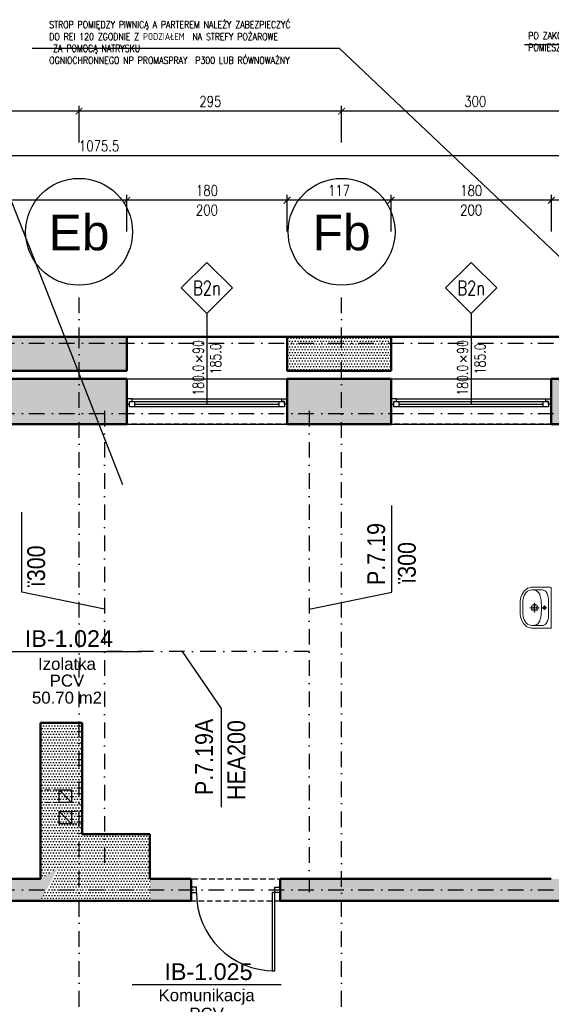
# Model space of a CAD drawing. Header units: millimetres. Extents: x 489 to 7736, y 461 to 5981.
# Tile 20 of 62: x 3008 to 3605, y 1890 to 2996. Entities that reach past the tile are written whole.
import ezdxf
from ezdxf.enums import TextEntityAlignment as Align

# ---------------------------------------------------------------- set-up
doc = ezdxf.new("R2010")
doc.units = ezdxf.units.MM
for name, pattern in [('DOT___DASHED', [33.523888, 17.638888, -8.819444, 0.01, -7.055556]), ('HIDDEN', [9.525, 6.35, -3.175]), ('MO', [0.7, 0.35, -0.17, 0.01, -0.17])]:
    doc.linetypes.add(name, pattern=pattern)
for name, color, linetype in [('BS_ODN', 2, 'Continuous'), ('BS_OSM', 4, 'MO'), ('BS_TXG', 4, 'Continuous'), ('WK-Drzwi IST', 8, 'Continuous'), ('WK-EtykOkna', 11, 'Continuous'), ('WK-EtykPom', 161, 'Continuous'), ('WK-Okna', 143, 'Continuous'), ('WK-Opis', 143, 'Continuous'), ('WK-Otwory', 9, 'Continuous'), ('WK-Siatka', 240, 'DOT___DASHED'), ('WK-Wentylacja', 2, 'Continuous'), ('WK-Wymiary', 8, 'Continuous'), ('WK-Ściany', 7, 'Continuous')]:
    doc.layers.add(name, color=color, linetype=linetype)
doc.layers.add('WK-INSTALACJE WODKAN', color=170, linetype='Continuous', lineweight=5)
doc.layers.add('WK-widok', color=8, linetype='Continuous', lineweight=0)
doc.layers.add('WK-Pomieszczenia', color=173, linetype='Continuous', plot=False)
doc.styles.add('Arial', font='micross.ttf', dxfattribs={"width": 0.9})
doc.styles.add('BIKTG', font='bikromsw.shx', dxfattribs={"width": 0.85})
doc.styles.add('BIKWYM', font='bikromsw.shx', dxfattribs={"width": 0.8})
doc.styles.add('RomanS-Narrow', font='romans.shx', dxfattribs={"width": 0.8})
doc.dimstyles.new('AEC Dimension 1-50', dxfattribs={"dimtxt": 12, "dimasz": 0.075, "dimexe": 6.25, "dimexo": 0, "dimgap": 5, "dimtad": 1, "dimdec": 1, "dimrnd": 0.5, "dimzin": 9, "dimdsep": 46, "dimtxsty": 'RomanS-Narrow', "dimblk": 'ARCHTICK', "dimcen": 0.125, "dimdle": 3.125, "dimclrd": 8, "dimclre": 8, "dimclrt": 256, "dimadec": 1, "dimazin": 0, "dimtfac": 1, "dimtdec": 1, "dimtmove": 2, "dimatfit": 2, "dimfxl": 0, "dimtolj": 1, "dimtzin": 0, "dimarcsym": 0})
doc.dimstyles.new('BS_BGR_100', dxfattribs={"dimtxt": 25, "dimasz": 1.666667, "dimexe": 0, "dimexo": 0, "dimgap": 0, "dimtad": 0, "dimdec": 1, "dimrnd": 0.5, "dimzin": 9, "dimdsep": 46, "dimtxsty": 'BIKWYM', "dimblk": 'NONE', "dimcen": 0, "dimse1": 1, "dimse2": 1, "dimclrd": 256, "dimclre": 256, "dimclrt": 7, "dimadec": 0, "dimazin": 0, "dimtfac": 0.033333, "dimtdec": 1, "dimtmove": 0, "dimatfit": 3, "dimldrblk": 'NONE', "dimfxl": 0, "dimtvp": 0.8, "dimtolj": 1, "dimarcsym": 0})
pattern_1 = [(0, (699.431, 930.084), (1.5875, 3.175), [0, -3.175])]

# ---------------------------------------------------------------- blocks, each defined once
blk = doc.blocks.new('_None')
blk = doc.blocks.new('J50a')
for p, q in [((20.9, 0), (-20.9, 0)), ((-23, -2.1), (-23, -21)), ((-20, -21), (-20, -10.2)), ((2.5, -7.7), (-2.5, -7.7)), ((0, -10.1), (0, -5.2)), ((20, -10.2), (20, -21)), ((23, -21), (23, -2.1)), ((-5.3, -18.7), (5.3, -18.7)), ((0, -24), (0, -13.5))]:
    blk.add_line(p, q)
at = {"flags": 128}
for points in [[(-20.9, 0, 0.056329), (-22.2, -0.1, 0.274623), (-22.8, -0.7, 0.078029), (-23, -2.1, 0.987626)], [(20.9, 0, -0.056329), (22.2, -0.1, -0.274623), (22.8, -0.7, -0.078029), (23, -2.1, -0.987626)], [(-20, -10.2, -0.104891), (-19.5, -7.9, -0.153237), (-17.1, -5.3, -0.096443), (-12.1, -3.6, -0.04719), (-3.1, -3), (-2.7, -3, 0.009116), (2.7, -3), (3.1, -3, -0.053543), (12.9, -3.7, -0.091574), (17.4, -5.5, -0.166964), (19.7, -8.4, -0.062926), (20, -10.2, -1.040135)], [(-23, -21, 0.111521), (-21.8, -26.3, 0.123014), (-17.6, -31.3, 0.141312), (-7.1, -34.8, 0.026087), (7.1, -34.8, 0.141312), (17.6, -31.3, 0.123014), (21.8, -26.3, 0.111521), (23, -21)]]:
    blk.add_lwpolyline(points, format="xyb", dxfattribs=at)
blk.add_lwpolyline([(13.8, -30.3, 0.212121), (19.3, -24.8, 0.157769), (19.7, -18.5, 0.270169), (14.8, -13, 0.074819), (6, -11.4), (6, -11.4), (2.2, -11.2), (-2.2, -11.2), (-6, -11.4), (-6, -11.4, 0.074819), (-14.8, -13, 0.270169), (-19.7, -18.5, 0.157769), (-19.3, -24.8, 0.212121), (-13.8, -30.3, 0.110292), (-5, -32), (0, -32), (5, -32, 0.110292)], format="xyb", close=True, dxfattribs=at)
for centre, radius in [((0, -7.7), 1.73), ((0, -18.7), 3.78), ((0, -18.7), 2.33)]:
    blk.add_circle(centre, radius)
blk = doc.blocks.new('WK_Pow_tag_01_50')
at = {"color": 0, "linetype": 'ByBlock'}
blk.add_line((-2.789, 0), (2.789, 0), dxfattribs=at)
at = {"color": 0, "linetype": 'ByBlock', "style": 'Arial'}
for tag, height, p in [('POWIERZCHNIE:NUMERAUTO', 0.625, (0.071, 0.482)), ('POWIERZCHNIE:NAZWA', 0.45, (0, -0.455)), ('POWIERZCHNIE_WYKOŃCZENIE:POSADZKA', 0.45, (0, -1.091)), ('POWIERZCHNIE_STYL:POWOBLICZ', 0.45, (0, -1.728))]:
    blk.add_attdef(tag, text='', height=height, dxfattribs=at).set_placement(p, align=Align.MIDDLE)
blk = doc.blocks.new('_ArchTick')
at = {"color": 0, "linetype": 'ByBlock', "const_width": 15}
blk.add_lwpolyline([(-50, -50), (50, 50)], dxfattribs=at)
blk = doc.blocks.new('*D1017')
at = {"layer": 'Defpoints', "color": 0}
for p in [(3604.9, 2793.2), (3604.9, 2758.2), (3724.6, 2758.2)]:
    blk.add_point(p, dxfattribs=at)
at = {"layer": 'WK-Wymiary', "color": 8, "linetype": 'Continuous', "lineweight": -2, "ltscale": 1.3}
for p, q in [((3604.9, 2758.2), (3604.9, 2799.4)), ((3724.6, 2758.2), (3724.6, 2799.4)), ((3727.7, 2793.2), (3601.7, 2793.2))]:
    blk.add_line(p, q, dxfattribs=at)
at = {"layer": 'WK-Wymiary', "color": 8, "linetype": 'ByBlock', "lineweight": -2, "xscale": 0.075, "yscale": 0.075, "zscale": 0.075, "rotation": 180}
blk.add_blockref('_ArchTick', (3604.9, 2793.2), dxfattribs=at)
at = {"layer": 'WK-Wymiary', "color": 8, "linetype": 'ByBlock', "lineweight": -2, "xscale": 0.075, "yscale": 0.075, "zscale": 0.075}
blk.add_blockref('_ArchTick', (3724.6, 2793.2), dxfattribs=at)
at = {"layer": 'WK-Wymiary', "lineweight": -3, "insert": (3664.7, 2804.2), "char_height": 12, "attachment_point": 5, "style": 'RomanS-Narrow'}
blk.add_mtext('\\A1;\\A1;120', dxfattribs=at)
blk = doc.blocks.new('*D1018')
at = {"layer": 'Defpoints', "color": 0}
for p in [(3424.9, 2793.2), (3424.9, 2758.2), (3604.9, 2758.2)]:
    blk.add_point(p, dxfattribs=at)
at = {"layer": 'WK-Wymiary', "color": 8, "linetype": 'Continuous', "lineweight": -2, "ltscale": 1.3}
for p, q in [((3424.9, 2758.2), (3424.9, 2799.4)), ((3604.9, 2758.2), (3604.9, 2799.4)), ((3608, 2793.2), (3421.7, 2793.2))]:
    blk.add_line(p, q, dxfattribs=at)
at = {"layer": 'WK-Wymiary', "color": 8, "linetype": 'ByBlock', "lineweight": -2, "xscale": 0.075, "yscale": 0.075, "zscale": 0.075, "rotation": 180}
blk.add_blockref('_ArchTick', (3424.9, 2793.2), dxfattribs=at)
at = {"layer": 'WK-Wymiary', "color": 8, "linetype": 'ByBlock', "lineweight": -2, "xscale": 0.075, "yscale": 0.075, "zscale": 0.075}
blk.add_blockref('_ArchTick', (3604.9, 2793.2), dxfattribs=at)
at = {"layer": 'WK-Wymiary', "lineweight": -3, "insert": (3514.9, 2804.2), "char_height": 12, "attachment_point": 5, "style": 'RomanS-Narrow'}
blk.add_mtext('\\A1;\\A1;180', dxfattribs=at)
blk = doc.blocks.new('*D1019')
at = {"layer": 'Defpoints', "color": 0}
for p in [(3308.1, 2793.2), (3308.1, 2758.2), (3424.9, 2758.2)]:
    blk.add_point(p, dxfattribs=at)
at = {"layer": 'WK-Wymiary', "color": 8, "linetype": 'Continuous', "lineweight": -2, "ltscale": 1.3}
for p, q in [((3308.1, 2758.2), (3308.1, 2799.4)), ((3424.9, 2758.2), (3424.9, 2799.4)), ((3428, 2793.2), (3305, 2793.2))]:
    blk.add_line(p, q, dxfattribs=at)
at = {"layer": 'WK-Wymiary', "color": 8, "linetype": 'ByBlock', "lineweight": -2, "xscale": 0.075, "yscale": 0.075, "zscale": 0.075, "rotation": 180}
blk.add_blockref('_ArchTick', (3308.1, 2793.2), dxfattribs=at)
at = {"layer": 'WK-Wymiary', "color": 8, "linetype": 'ByBlock', "lineweight": -2, "xscale": 0.075, "yscale": 0.075, "zscale": 0.075}
blk.add_blockref('_ArchTick', (3424.9, 2793.2), dxfattribs=at)
at = {"layer": 'WK-Wymiary', "lineweight": -3, "insert": (3366.5, 2804.2), "char_height": 12, "attachment_point": 5, "style": 'RomanS-Narrow'}
blk.add_mtext('\\A1;\\A1;117', dxfattribs=at)
blk = doc.blocks.new('*D1020')
at = {"layer": 'Defpoints', "color": 0}
for p in [(3128.1, 2793.2), (3128.1, 2758.2), (3308.1, 2758.2)]:
    blk.add_point(p, dxfattribs=at)
at = {"layer": 'WK-Wymiary', "color": 8, "linetype": 'Continuous', "lineweight": -2, "ltscale": 1.3}
for p, q in [((3128.1, 2758.2), (3128.1, 2799.4)), ((3308.1, 2758.2), (3308.1, 2799.4)), ((3311.2, 2793.2), (3125, 2793.2))]:
    blk.add_line(p, q, dxfattribs=at)
at = {"layer": 'WK-Wymiary', "color": 8, "linetype": 'ByBlock', "lineweight": -2, "xscale": 0.075, "yscale": 0.075, "zscale": 0.075, "rotation": 180}
blk.add_blockref('_ArchTick', (3128.1, 2793.2), dxfattribs=at)
at = {"layer": 'WK-Wymiary', "color": 8, "linetype": 'ByBlock', "lineweight": -2, "xscale": 0.075, "yscale": 0.075, "zscale": 0.075}
blk.add_blockref('_ArchTick', (3308.1, 2793.2), dxfattribs=at)
at = {"layer": 'WK-Wymiary', "lineweight": -3, "insert": (3218.1, 2804.2), "char_height": 12, "attachment_point": 5, "style": 'RomanS-Narrow'}
blk.add_mtext('\\A1;\\A1;180', dxfattribs=at)
blk = doc.blocks.new('*D1021')
at = {"layer": 'Defpoints', "color": 0}
for p in [(2739.1, 2793.2), (2739.1, 2758.2), (3128.1, 2758.2)]:
    blk.add_point(p, dxfattribs=at)
at = {"layer": 'WK-Wymiary', "color": 8, "linetype": 'Continuous', "lineweight": -2, "ltscale": 1.3}
for p, q in [((2739.1, 2758.2), (2739.1, 2799.4)), ((3128.1, 2758.2), (3128.1, 2799.4)), ((3131.2, 2793.2), (2736, 2793.2))]:
    blk.add_line(p, q, dxfattribs=at)
at = {"layer": 'WK-Wymiary', "color": 8, "linetype": 'ByBlock', "lineweight": -2, "xscale": 0.075, "yscale": 0.075, "zscale": 0.075, "rotation": 180}
blk.add_blockref('_ArchTick', (2739.1, 2793.2), dxfattribs=at)
at = {"layer": 'WK-Wymiary', "color": 8, "linetype": 'ByBlock', "lineweight": -2, "xscale": 0.075, "yscale": 0.075, "zscale": 0.075}
blk.add_blockref('_ArchTick', (3128.1, 2793.2), dxfattribs=at)
at = {"layer": 'WK-Wymiary', "lineweight": -3, "insert": (2933.6, 2804.2), "char_height": 12, "attachment_point": 5, "style": 'RomanS-Narrow'}
blk.add_mtext('\\A1;\\A1;389', dxfattribs=at)
blk = doc.blocks.new('*D1036')
at = {"layer": 'Defpoints', "color": 0}
for p in [(2559.2, 2843.2), (2559.2, 2808.2), (3634.9, 2808.2)]:
    blk.add_point(p, dxfattribs=at)
at = {"layer": 'WK-Wymiary', "color": 8, "linetype": 'Continuous', "lineweight": -2, "ltscale": 1.3}
for p, q in [((3638, 2843.2), (2556, 2843.2)), ((2559.2, 2808.2), (2559.2, 2849.4)), ((3634.9, 2808.2), (3634.9, 2849.4))]:
    blk.add_line(p, q, dxfattribs=at)
at = {"layer": 'WK-Wymiary', "color": 8, "linetype": 'ByBlock', "lineweight": -2, "xscale": 0.075, "yscale": 0.075, "zscale": 0.075, "rotation": 180}
blk.add_blockref('_ArchTick', (2559.2, 2843.2), dxfattribs=at)
at = {"layer": 'WK-Wymiary', "color": 8, "linetype": 'ByBlock', "lineweight": -2, "xscale": 0.075, "yscale": 0.075, "zscale": 0.075}
blk.add_blockref('_ArchTick', (3634.9, 2843.2), dxfattribs=at)
at = {"layer": 'WK-Wymiary', "lineweight": -3, "insert": (3097, 2854.2), "char_height": 12, "attachment_point": 5, "style": 'RomanS-Narrow'}
blk.add_mtext('\\A1;\\A1;1075.5', dxfattribs=at)
blk = doc.blocks.new('*D1047')
at = {"layer": 'Defpoints', "color": 0}
for p in [(3369.4, 2893.2), (3369.4, 2858.2), (3669.4, 2858.2)]:
    blk.add_point(p, dxfattribs=at)
at = {"layer": 'WK-Wymiary', "color": 8, "linetype": 'Continuous', "lineweight": -2, "ltscale": 1.3}
for p, q in [((3369.4, 2858.2), (3369.4, 2899.4)), ((3669.4, 2858.2), (3669.4, 2899.4)), ((3672.5, 2893.2), (3366.3, 2893.2))]:
    blk.add_line(p, q, dxfattribs=at)
at = {"layer": 'WK-Wymiary', "color": 8, "linetype": 'ByBlock', "lineweight": -2, "xscale": 0.075, "yscale": 0.075, "zscale": 0.075, "rotation": 180}
blk.add_blockref('_ArchTick', (3369.4, 2893.2), dxfattribs=at)
at = {"layer": 'WK-Wymiary', "color": 8, "linetype": 'ByBlock', "lineweight": -2, "xscale": 0.075, "yscale": 0.075, "zscale": 0.075}
blk.add_blockref('_ArchTick', (3669.4, 2893.2), dxfattribs=at)
at = {"layer": 'WK-Wymiary', "lineweight": -3, "insert": (3519.4, 2904.2), "char_height": 12, "attachment_point": 5, "style": 'RomanS-Narrow'}
blk.add_mtext('\\A1;\\A1;300', dxfattribs=at)
blk = doc.blocks.new('*D1048')
at = {"layer": 'Defpoints', "color": 0}
for p in [(3074.5, 2893.2), (3074.5, 2858.2), (3369.4, 2858.2)]:
    blk.add_point(p, dxfattribs=at)
at = {"layer": 'WK-Wymiary', "color": 8, "linetype": 'Continuous', "lineweight": -2, "ltscale": 1.3}
for p, q in [((3074.5, 2858.2), (3074.5, 2899.4)), ((3369.4, 2858.2), (3369.4, 2899.4)), ((3372.5, 2893.2), (3071.4, 2893.2))]:
    blk.add_line(p, q, dxfattribs=at)
at = {"layer": 'WK-Wymiary', "color": 8, "linetype": 'ByBlock', "lineweight": -2, "xscale": 0.075, "yscale": 0.075, "zscale": 0.075, "rotation": 180}
blk.add_blockref('_ArchTick', (3074.5, 2893.2), dxfattribs=at)
at = {"layer": 'WK-Wymiary', "color": 8, "linetype": 'ByBlock', "lineweight": -2, "xscale": 0.075, "yscale": 0.075, "zscale": 0.075}
blk.add_blockref('_ArchTick', (3369.4, 2893.2), dxfattribs=at)
at = {"layer": 'WK-Wymiary', "lineweight": -3, "insert": (3222, 2904.2), "char_height": 12, "attachment_point": 5, "style": 'RomanS-Narrow'}
blk.add_mtext('\\A1;\\A1;295', dxfattribs=at)
blk = doc.blocks.new('*D1049')
at = {"layer": 'Defpoints', "color": 0}
for p in [(2774.5, 2893.2), (2774.5, 2858.2), (3074.5, 2858.2)]:
    blk.add_point(p, dxfattribs=at)
at = {"layer": 'WK-Wymiary', "color": 8, "linetype": 'Continuous', "lineweight": -2, "ltscale": 1.3}
for p, q in [((2774.5, 2858.2), (2774.5, 2899.4)), ((3074.5, 2858.2), (3074.5, 2899.4)), ((3077.7, 2893.2), (2771.4, 2893.2))]:
    blk.add_line(p, q, dxfattribs=at)
at = {"layer": 'WK-Wymiary', "color": 8, "linetype": 'ByBlock', "lineweight": -2, "xscale": 0.075, "yscale": 0.075, "zscale": 0.075, "rotation": 180}
blk.add_blockref('_ArchTick', (2774.5, 2893.2), dxfattribs=at)
at = {"layer": 'WK-Wymiary', "color": 8, "linetype": 'ByBlock', "lineweight": -2, "xscale": 0.075, "yscale": 0.075, "zscale": 0.075}
blk.add_blockref('_ArchTick', (3074.5, 2893.2), dxfattribs=at)
at = {"layer": 'WK-Wymiary', "lineweight": -3, "insert": (2924.5, 2904.2), "char_height": 12, "attachment_point": 5, "style": 'RomanS-Narrow'}
blk.add_mtext('\\A1;\\A1;300', dxfattribs=at)
blk = doc.blocks.new('WK_WindowTag01_50_P')
for p, q in [((0, 2.543), (0, 0)), ((-0.296, 1.353), (-0.133, 1.19)), ((-0.133, 1.353), (-0.296, 1.19))]:
    blk.add_line(p, q)
blk.add_lwpolyline([(0, 2.543), (0.719, 3.262), (0, 3.981), (-0.719, 3.262)], close=True)
at = {"color": 0, "linetype": 'ByBlock', "lineweight": -2, "style": 'RomanS-Narrow', "width": 0.75}
blk.add_attdef('OKNA_OBIEKTY:WYSOKOŚĆ', text='', height=0.3, rotation=90, dxfattribs=at).set_placement((0, 1.412), align=Align.BOTTOM_LEFT)
at = {"color": 0, "linetype": 'ByBlock', "lineweight": -2, "style": 'RomanS-Narrow', "width": 0.75, "flags": 8}
blk.add_attdef('OKNA_OBIEKTY:SYMBOL', text='', height=0.4, dxfattribs=at).set_placement((0, 3.262), align=Align.MIDDLE)
at = {"color": 0, "linetype": 'ByBlock', "lineweight": -2, "style": 'RomanS-Narrow', "width": 0.75}
blk.add_attdef('OKNA_OBIEKTY:PARAPET', text='', height=0.3, rotation=90, dxfattribs=at).set_placement((0.099, 1.271), align=Align.TOP_CENTER)
blk.add_attdef('OKNA_OBIEKTY:SZEROKOŚĆ', text='', height=0.3, rotation=90, dxfattribs=at).set_placement((0, 1.106), align=Align.BOTTOM_RIGHT)
blk = doc.blocks.new('BubbleDef')
at = {"color": 0, "linetype": 'Continuous'}
blk.add_circle((0, 0), 1.5, dxfattribs=at)
at = {"color": 0, "linetype": 'Continuous', "style": 'Arial'}
blk.add_attdef('LABEL', text='', height=1, dxfattribs=at).set_placement((0, 0), align=Align.MIDDLE)

msp = doc.modelspace()

# ---------------------------------------------------------------- hatches: boundary and pattern name
at = {"layer": 'WK-Ściany', "linetype": 'Continuous', "lineweight": -3}
h = msp.add_hatch(dxfattribs=at)
h.set_pattern_fill('DOTS', color=253, scale=2, style=0)
h.set_pattern_definition(pattern_1)
h.paths.add_polyline_path([(2739.08, 2639.81), (2739.08, 2601.81), (3128.08, 2601.81), (3128.08, 2639.81)], flags=0)
h = msp.add_hatch(dxfattribs=at)
h.set_pattern_fill('DOTS', color=253, scale=2, style=0)
h.set_pattern_definition(pattern_1)
h.paths.add_polyline_path([(3308.08, 2639.81), (3308.08, 2601.81), (3424.86, 2601.81), (3424.86, 2639.81)], flags=0)
h = msp.add_hatch(dxfattribs=at)
h.set_pattern_fill('DOTS', color=253, scale=2, style=0)
h.set_pattern_definition(pattern_1)
h.paths.add_polyline_path([(2513.05, 2592.81), (2491.63, 2560.98), (2487.05, 2541.81), (2559.08, 2541.81), (2559.08, 2592.81)], flags=0)
h.paths.add_polyline_path([(2739.08, 2592.81), (2739.08, 2541.81), (3128.08, 2541.81), (3128.08, 2592.81)], flags=0)
h.paths.add_polyline_path([(3308.08, 2592.81), (3308.08, 2541.81), (3424.86, 2541.81), (3424.86, 2592.81)], flags=0)
h.paths.add_polyline_path([(3604.86, 2592.81), (3604.86, 2541.81), (3634.86, 2541.81), (3644.86, 2557.56), (3649.86, 2592.81)], flags=0)
h.paths.add_polyline_path([(3649.86, 2592.81), (3644.86, 2557.56), (3649.86, 2541.81), (3724.62, 2541.81), (3724.62, 2592.81)], flags=0)
h.paths.add_polyline_path([(3904.62, 2592.81), (3904.62, 2541.81), (3958.72, 2541.81), (3966.72, 2557.81), (3970.72, 2592.81)], flags=0)
h.paths.add_polyline_path([(3970.72, 2592.81), (3966.72, 2557.81), (3970.72, 2541.81), (4017.8, 2541.81), (4017.8, 2592.81)], flags=0)
h.paths.add_polyline_path([(4197.8, 2592.81), (4197.8, 2541.81), (4319.62, 2541.81), (4319.62, 2592.81)], flags=0)
h.paths.add_polyline_path([(4499.62, 2592.81), (4499.62, 2541.81), (4564.3, 2541.81), (4574.3, 2557.56), (4579.3, 2592.81)], flags=0)
h.paths.add_polyline_path([(4579.3, 2592.81), (4574.3, 2557.56), (4579.3, 2541.81), (4621.44, 2541.81), (4621.44, 2592.81)], flags=0)
h.paths.add_polyline_path([(4801.44, 2592.81), (4801.44, 2541.81), (4809.3, 2541.81), (4814.3, 2557.56), (4809.3, 2592.81)], flags=0)
h.paths.add_polyline_path([(4809.3, 2592.81), (4814.3, 2557.56), (4824.3, 2541.81), (4923.26, 2541.81), (4923.26, 2592.81)], flags=0)
h.paths.add_polyline_path([(5103.26, 2592.81), (5103.26, 2541.81), (5153.8, 2541.81), (5157.8, 2557.81), (5153.8, 2592.81)], flags=0)
h.paths.add_polyline_path([(5153.8, 2592.81), (5157.8, 2557.81), (5165.8, 2541.81), (5480.68, 2541.81), (5485.68, 2557.56), (5480.68, 2592.81)], flags=0)
h.paths.add_polyline_path([(5480.68, 2592.81), (5485.68, 2557.56), (5495.68, 2541.81), (5515.68, 2541.81), (5515.68, 2592.81)], flags=0)
h.paths.add_polyline_path([(5695.68, 2592.81), (5695.68, 2541.81), (5755.68, 2541.81), (5806.68, 2592.81)], flags=0)
h = msp.add_hatch(dxfattribs=at)
h.set_pattern_fill('DOTS', color=253, scale=2, style=0)
h.set_pattern_definition([(3e-13, (699.431, 930.084), (1.5875, 3.175), [0, -3.175])])
h.paths.add_polyline_path([(3078.15, 2206.47), (3031.15, 2206.47), (3031.15, 2031.47), (3050.98, 2043.72), (3078.15, 2081.47)], flags=0)
h = msp.add_hatch(dxfattribs=at)
h.set_pattern_fill('DOTS', color=253, scale=2, style=0)
h.set_pattern_definition([(1e-12, (699.431, 930.084), (1.5875, 3.175), [0, -3.175])])
h.paths.add_polyline_path([(3078.15, 2081.47), (3050.98, 2043.72), (3031.15, 2006.47), (3154.15, 2006.47), (3154.15, 2031.47), (3154.15, 2081.47)], flags=0)
h = msp.add_hatch(dxfattribs=at)
h.set_pattern_fill('DOTS', color=253, scale=2, style=0)
h.set_pattern_definition([(360, (699.431, 930.084), (1.5875, 3.175), [0, -3.175])])
h.paths.add_polyline_path([(2460.26, 2006.47), (2471.16, 2019.6), (2462.05, 2031.47), (2400.26, 2031.47), (2400.26, 2016.47), (2400.26, 2006.47)], flags=0)
h.paths.add_polyline_path([(3031.15, 2006.47), (3050.98, 2043.72), (3031.15, 2031.47), (2976.15, 2031.47), (2976.15, 2006.47)], flags=0)
h.paths.add_polyline_path([(2866.15, 2006.47), (2866.15, 2031.47), (2652.78, 2031.47), (2652.78, 2006.47)], flags=0)
h.paths.add_polyline_path([(2553.02, 2006.47), (2553.02, 2031.47), (2487.05, 2031.47), (2471.16, 2019.6), (2475.26, 2006.47)], flags=0)
h = msp.add_hatch(dxfattribs=at)
h.set_pattern_fill('DOTS', color=253, scale=2, style=0)
h.set_pattern_definition([(360, (699.431, 930.084), (1.5875, 3.175), [0, -3.175])])
h.paths.add_polyline_path([(3960.26, 2006.47), (3965.26, 2013.56), (3958.72, 2031.47), (3673.96, 2031.47), (3650.93, 2028.9), (3673.96, 2006.47)], flags=0)
h.paths.add_polyline_path([(3673.96, 2006.47), (3650.93, 2028.9), (3604.86, 2031.47), (3300.26, 2031.47), (3300.26, 2006.47)], flags=0)
h.paths.add_polyline_path([(3200.26, 2006.47), (3200.26, 2031.47), (3154.15, 2031.47), (3154.15, 2006.47)], flags=0)
h.paths.add_polyline_path([(4219.42, 2006.47), (4219.42, 2031.47), (3970.72, 2031.47), (3966.72, 2024.14), (3975.26, 2006.47)], flags=0)
h.paths.add_polyline_path([(3975.26, 2006.47), (3966.72, 2024.14), (3958.72, 2031.47), (3958.72, 2031.47), (3965.26, 2013.56), (3975.26, 2006.47)], flags=0)

# ---------------------------------------------------------------- linework, layer by layer
at = {"layer": 'BS_OSM', "ltscale": 50}
for p, q in [((3103.08, 2556.81), (3103.08, 2039.43)), ((3333.08, 2556.81), (3333.08, 2016.47)), ((3333.08, 2286.64), (3103.08, 2286.64))]:
    msp.add_line(p, q, dxfattribs=at)
at = {"layer": 'WK-Drzwi IST', "color": 8, "linetype": 'Continuous', "lineweight": -3}
for points in [[(3206.26, 2021.97), (3200.26, 2021.97), (3200.26, 2015.97), (3206.26, 2015.97)], [(3294.26, 2015.97), (3291.26, 2015.97), (3291.26, 1927.97), (3294.26, 1927.97)], [(3294.26, 2021.97), (3300.26, 2021.97), (3300.26, 2015.97), (3294.26, 2015.97)]]:
    msp.add_lwpolyline(points, close=True, dxfattribs=at)
msp.add_arc((3294.26, 2015.97), 88, 180, 270, dxfattribs=at)
at = {"layer": 'WK-Okna', "color": 143, "linetype": 'Continuous', "lineweight": -3}
for p, q in [((3128.08, 2592.81), (3308.08, 2592.81)), ((3424.86, 2592.81), (3604.86, 2592.81)), ((3134.08, 2570.31), (3302.08, 2570.31)), ((3137.08, 2561.31), (3137.08, 2567.31)), ((3299.08, 2561.31), (3299.08, 2567.31)), ((3430.86, 2570.31), (3598.86, 2570.31)), ((3433.86, 2561.31), (3433.86, 2567.31)), ((3595.86, 2561.31), (3595.86, 2567.31)), ((3137.08, 2564.31), (3299.08, 2564.31)), ((3433.86, 2564.31), (3595.86, 2564.31)), ((3128.08, 2541.81), (3308.08, 2541.81)), ((3424.86, 2541.81), (3604.86, 2541.81))]:
    msp.add_line(p, q, dxfattribs=at)
for points in [[(3134.08, 2570.31), (3128.08, 2570.31), (3128.08, 2564.31), (3131.08, 2564.31), (3131.08, 2567.31), (3134.08, 2567.31)], [(3131.08, 2561.31), (3131.08, 2567.31), (3305.08, 2567.31), (3305.08, 2561.31)], [(3302.08, 2570.31), (3308.08, 2570.31), (3308.08, 2564.31), (3305.08, 2564.31), (3305.08, 2567.31), (3302.08, 2567.31)], [(3430.86, 2570.31), (3424.86, 2570.31), (3424.86, 2564.31), (3427.86, 2564.31), (3427.86, 2567.31), (3430.86, 2567.31)], [(3427.86, 2561.31), (3427.86, 2567.31), (3601.86, 2567.31), (3601.86, 2561.31)], [(3598.86, 2570.31), (3604.86, 2570.31), (3604.86, 2564.31), (3601.86, 2564.31), (3601.86, 2567.31), (3598.86, 2567.31)]]:
    msp.add_lwpolyline(points, close=True, dxfattribs=at)
at = {"layer": 'WK-Opis'}
for points in [[(2599.02, 2968.22), (2929.21, 2968.22), (3123.21, 2474.28)], [(3021.72, 2964.02), (3366.65, 2964.02), (3905.57, 2453.73)], [(3574.85, 2968.22), (3905.03, 2968.22), (4099.03, 2474.28)]]:
    msp.add_lwpolyline(points, dxfattribs=at)
at = {"layer": 'WK-Otwory', "color": 9, "linetype": 'HIDDEN', "lineweight": -3}
for p, q in [((3128.08, 2592.81), (3308.08, 2592.81)), ((3424.86, 2592.81), (3604.86, 2592.81)), ((3128.08, 2541.81), (3308.08, 2541.81)), ((3424.86, 2541.81), (3604.86, 2541.81))]:
    msp.add_line(p, q, dxfattribs=at)
at = {"layer": 'WK-Otwory', "color": 9, "linetype": 'Continuous', "lineweight": -3}
for p, q in [((3128.08, 2592.81), (3128.08, 2541.81)), ((3308.08, 2592.81), (3308.08, 2541.81)), ((3424.86, 2592.81), (3424.86, 2541.81)), ((3604.86, 2592.81), (3604.86, 2541.81))]:
    msp.add_line(p, q, dxfattribs=at)
at = {"layer": 'WK-Pomieszczenia', "color": 173, "linetype": 'HIDDEN', "lineweight": -3}
for p, q in [((3634.86, 2541.81), (2487.05, 2541.81)), ((3031.15, 2031.47), (3031.15, 2206.47)), ((3031.15, 2206.47), (3078.15, 2206.47)), ((3078.15, 2206.47), (3078.15, 2081.47)), ((3078.15, 2081.47), (3154.15, 2081.47)), ((3154.15, 2081.47), (3154.15, 2031.47)), ((2722.86, 2031.47), (3031.15, 2031.47)), ((3154.15, 2031.47), (3604.86, 2031.47)), ((2475.26, 2006.47), (3960.26, 2006.47))]:
    msp.add_line(p, q, dxfattribs=at)
at = {"layer": 'WK-Siatka', "color": 240, "linetype": 'DOT___DASHED', "lineweight": -3}
for p, q in [((3074.55, 2632.81), (3074.55, 2697.81)), ((3369.38, 2632.81), (3369.38, 2697.81)), ((1875.32, 2632.81), (5768.18, 2632.81)), ((3074.55, 946.58), (3074.55, 2632.81)), ((3369.38, 946.58), (3369.38, 2632.81)), ((1875.32, 2553.91), (5768.18, 2553.91)), ((1875.32, 2018.97), (5768.18, 2018.97))]:
    msp.add_line(p, q, dxfattribs=at)
at = {"layer": 'WK-Wentylacja', "ltscale": 0.5}
for p, q in [((3052.03, 2131.1), (3066.03, 2117.1)), ((3066.03, 2093.11), (3052.03, 2107.11))]:
    msp.add_line(p, q, dxfattribs=at)
for points in [[(3052.03, 2131.1), (3066.03, 2131.1), (3066.03, 2117.1), (3052.03, 2117.1)], [(3066.03, 2093.11), (3052.03, 2093.11), (3052.03, 2107.11), (3066.03, 2107.11)]]:
    msp.add_lwpolyline(points, close=True, dxfattribs=at)
at = {"layer": 'WK-widok', "ltscale": 1.3}
msp.add_line((3128.08, 2639.81), (2739.08, 2639.81), dxfattribs=at)
at = {"layer": 'WK-widok', "linetype": 'HIDDEN'}
for p, q in [((3052.03, 2131.1), (3031.15, 2131.1)), ((3052.03, 2117.1), (3031.15, 2117.1)), ((3066.03, 2107.11), (3077.92, 2107.11)), ((3066.03, 2093.11), (3077.92, 2093.11))]:
    msp.add_line(p, q, dxfattribs=at)
at = {"layer": 'WK-widok'}
msp.add_lwpolyline([(2487.05, 2541.81), (2486.97, 2007.01), (2474.13, 2007.01), (2474.13, 1560.64), (3356.6, 1560.64), (3356.6, 1834.22), (3961.44, 1834.22), (3961.44, 2031.47), (4564.3, 2031.47), (4564.3, 2541.81)], close=True, dxfattribs=at)
at = {"layer": 'WK-Ściany', "color": 7, "linetype": 'Continuous', "lineweight": 50}
for p, q in [((3128.08, 2639.81), (2739.08, 2639.81)), ((3128.08, 2601.81), (3128.08, 2639.81)), ((3308.08, 2639.81), (3308.08, 2601.81)), ((3424.86, 2639.81), (3308.08, 2639.81)), ((3424.86, 2601.81), (3424.86, 2639.81)), ((2739.08, 2601.81), (3128.08, 2601.81)), ((3308.08, 2601.81), (3424.86, 2601.81)), ((3128.08, 2592.81), (2739.08, 2592.81)), ((3128.08, 2541.81), (3128.08, 2592.81)), ((3308.08, 2592.81), (3308.08, 2541.81)), ((3424.86, 2592.81), (3308.08, 2592.81)), ((3424.86, 2541.81), (3424.86, 2592.81)), ((3604.86, 2592.81), (3724.62, 2592.81)), ((3604.86, 2592.81), (3604.86, 2541.81)), ((2739.08, 2541.81), (3128.08, 2541.81)), ((3308.08, 2541.81), (3424.86, 2541.81)), ((3604.86, 2541.81), (3634.86, 2541.81)), ((3078.15, 2206.47), (3031.15, 2206.47)), ((3031.15, 2206.47), (3031.15, 2031.47)), ((3078.15, 2081.47), (3078.15, 2206.47)), ((3154.15, 2081.47), (3078.15, 2081.47)), ((3154.15, 2031.47), (3154.15, 2081.47)), ((3031.15, 2031.47), (2976.15, 2031.47)), ((3200.26, 2031.47), (3154.15, 2031.47)), ((3200.26, 2006.47), (3200.26, 2031.47)), ((3604.86, 2031.47), (3300.26, 2031.47)), ((3300.26, 2031.47), (3300.26, 2006.47)), ((2976.15, 2006.47), (3031.15, 2006.47)), ((3031.15, 2006.47), (3154.15, 2006.47)), ((3154.15, 2006.47), (3200.26, 2006.47)), ((3300.26, 2006.47), (3960.26, 2006.47))]:
    msp.add_line(p, q, dxfattribs=at)
msp.add_lwpolyline([(4553.68, 2639.81), (2559.16, 2639.81), (2559.16, 2718.31), (2408.82, 2718.31)], dxfattribs=at)

# ---------------------------------------------------------------- block references
at = {"layer": 'WK-EtykOkna', "color": 11, "linetype": 'Continuous', "lineweight": -3, "ltscale": 1.3}
ref = msp.add_blockref('WK_WindowTag01_50_P', (3218.08, 2564.31), dxfattribs=dict(at, xscale=40, yscale=40, zscale=40))
ref.add_attrib('OKNA_OBIEKTY:SZEROKOŚĆ', '180.0', dxfattribs={"layer": '0', "color": 0, "linetype": 'ByBlock', "lineweight": -2, "height": 12, "rotation": 90, "style": 'RomanS-Narrow', "width": 0.75}).set_placement((3218.08, 2608.56), align=Align.BOTTOM_RIGHT)
ref.add_attrib('OKNA_OBIEKTY:SYMBOL', 'B2n', dxfattribs={"layer": '0', "color": 0, "linetype": 'ByBlock', "lineweight": -2, "height": 16, "style": 'RomanS-Narrow', "width": 0.75}).set_placement((3218.08, 2694.8), align=Align.MIDDLE)
ref.add_attrib('OKNA_OBIEKTY:WYSOKOŚĆ', '90', dxfattribs={"layer": '0', "color": 0, "linetype": 'ByBlock', "lineweight": -2, "height": 12, "rotation": 90, "style": 'RomanS-Narrow', "width": 0.75}).set_placement((3218.08, 2620.78), align=Align.BOTTOM_LEFT)
ref.add_attrib('OKNA_OBIEKTY:PARAPET', '185.0', dxfattribs={"layer": '0', "color": 0, "linetype": 'ByBlock', "lineweight": -2, "height": 12, "rotation": 90, "style": 'RomanS-Narrow', "width": 0.75}).set_placement((3222.05, 2615.17), align=Align.TOP_CENTER)
ref = msp.add_blockref('WK_WindowTag01_50_P', (3514.86, 2564.31), dxfattribs=dict(at, xscale=40, yscale=40, zscale=40))
ref.add_attrib('OKNA_OBIEKTY:SZEROKOŚĆ', '180.0', dxfattribs={"layer": '0', "color": 0, "linetype": 'ByBlock', "lineweight": -2, "height": 12, "rotation": 90, "style": 'RomanS-Narrow', "width": 0.75}).set_placement((3514.86, 2608.56), align=Align.BOTTOM_RIGHT)
ref.add_attrib('OKNA_OBIEKTY:SYMBOL', 'B2n', dxfattribs={"layer": '0', "color": 0, "linetype": 'ByBlock', "lineweight": -2, "height": 16, "style": 'RomanS-Narrow', "width": 0.75}).set_placement((3514.86, 2694.8), align=Align.MIDDLE)
ref.add_attrib('OKNA_OBIEKTY:WYSOKOŚĆ', '90', dxfattribs={"layer": '0', "color": 0, "linetype": 'ByBlock', "lineweight": -2, "height": 12, "rotation": 90, "style": 'RomanS-Narrow', "width": 0.75}).set_placement((3514.86, 2620.78), align=Align.BOTTOM_LEFT)
ref.add_attrib('OKNA_OBIEKTY:PARAPET', '185.0', dxfattribs={"layer": '0', "color": 0, "linetype": 'ByBlock', "lineweight": -2, "height": 12, "rotation": 90, "style": 'RomanS-Narrow', "width": 0.75}).set_placement((3518.83, 2615.17), align=Align.TOP_CENTER)
at = {"layer": 'WK-EtykPom', "color": 161, "linetype": 'Continuous', "lineweight": -3, "ltscale": 1.3, "xscale": 30, "yscale": 30, "zscale": 40}
for p, values in [((3060.95, 2286.64), {'POWIERZCHNIE_WYKOŃCZENIE:POSADZKA': 'PCV', 'POWIERZCHNIE:NUMERAUTO': 'IB-1.024', 'POWIERZCHNIE:NAZWA': 'Izolatka', 'POWIERZCHNIE_STYL:POWOBLICZ': '50.70 m2'}), ((3217.76, 1912.67), {'POWIERZCHNIE_WYKOŃCZENIE:POSADZKA': 'PCV', 'POWIERZCHNIE:NUMERAUTO': 'IB-1.025', 'POWIERZCHNIE:NAZWA': 'Komunikacja', 'POWIERZCHNIE_STYL:POWOBLICZ': '26.95 m2'})]:
    msp.add_blockref('WK_Pow_tag_01_50', p, dxfattribs=at).add_auto_attribs(values)
at = {"layer": 'WK-INSTALACJE WODKAN', "color": 170, "linetype": 'Continuous', "lineweight": 5, "rotation": 269.9999999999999}
msp.add_blockref('J50a', (3604.86, 2335.77), dxfattribs=at)
at = {"layer": 'WK-Siatka', "color": 240, "linetype": 'DOT___DASHED', "lineweight": -3, "ltscale": 1.3, "xscale": 40, "yscale": 40, "zscale": 40}
for p, values in [((3074.55, 2757.81), {'LABEL': 'Eb'}), ((3369.38, 2757.81), {'LABEL': 'Fb'})]:
    msp.add_blockref('BubbleDef', p, dxfattribs=at).add_auto_attribs(values)

# ---------------------------------------------------------------- texts
at = {"layer": 'BS_TXG', "style": 'BIKTG', "width": 0.9}
for s, p in [('P.7.19', (3418.2, 2361.27)), ('ï300', (3036.34, 2358.86)), ('ï300', (3452.62, 2362.65)), ('P.7.19A', (3224.89, 2125.44)), ('HEA200', (3261.18, 2119.86))]:
    msp.add_text(s, height=20, rotation=90, dxfattribs=at).set_placement(p)
at = {"layer": 'WK-Opis', "char_height": 8, "attachment_point": 1, "style": 'RomanS-Narrow'}
for s, insert in [('\\pxql;STROP POMIĘDZY PIWNICĄ A PARTEREM NALEŻY ZABEZPIECZYĆ \\PDO REI 120 ZGODNIE Z PODZIAŁEM  NA STREFY POŻAROWE \\P ZA POMOCĄ NATRYSKU \\POGNIOCHRONNEGO NP PROMASPRAY  P300 LUB RÓWNOWAŻNY', (3041.07, 2994.39)), ('\\pxql;PO ZAKOŃCZENIU PRAC KONSTRUKCYJNYCH, NALEŻY WYKOŃCZYĆ\\PPOMIESZCZENIA TAK ABY PRZYWRÓCIĆ IM STAN PIERWOTNY  ', (3578.97, 2982.16))]:
    msp.add_mtext(s, dxfattribs=dict(at, insert=insert))
at = {"layer": 'WK-Wymiary', "color": 8, "linetype": 'Continuous', "lineweight": -3, "char_height": 12, "attachment_point": 2, "style": 'RomanS-Narrow'}
for insert in [(3218.08, 2788.16), (3514.86, 2788.16)]:
    msp.add_mtext('\\A1;200', dxfattribs=dict(at, insert=insert))

# ---------------------------------------------------------------- dimensions: what is measured, and where the dimension line sits
at = {"layer": 'WK-Wymiary', "color": 8, "linetype": 'Continuous', "lineweight": -3, "ltscale": 1.3}
for base, p1, p2, text, picture, middle in [((2774.55, 2893.16), (3074.55, 2858.16), (2774.55, 2858.16), '\\A1;300', '*D1049', (2924.55, 2904.16)), ((3074.55, 2893.16), (3369.38, 2858.16), (3074.55, 2858.16), '\\A1;295', '*D1048', (3221.96, 2904.16)), ((3369.38, 2893.16), (3669.38, 2858.16), (3369.38, 2858.16), '\\A1;300', '*D1047', (3519.38, 2904.16)), ((2559.16, 2843.16), (3634.86, 2808.16), (2559.16, 2808.16), '\\A1;1075.5', '*D1036', (3097.01, 2854.16)), ((2739.08, 2793.16), (3128.08, 2758.16), (2739.08, 2758.16), '\\A1;389', '*D1021', (2933.58, 2804.16)), ((3128.08, 2793.16), (3308.08, 2758.16), (3128.08, 2758.16), '\\A1;180', '*D1020', (3218.08, 2804.16)), ((3308.08, 2793.16), (3424.86, 2758.16), (3308.08, 2758.16), '\\A1;117', '*D1019', (3366.47, 2804.16)), ((3424.86, 2793.16), (3604.86, 2758.16), (3424.86, 2758.16), '\\A1;180', '*D1018', (3514.86, 2804.16)), ((3604.86, 2793.16), (3724.62, 2758.16), (3604.86, 2758.16), '\\A1;120', '*D1017', (3664.74, 2804.16))]:
    dim = msp.add_linear_dim(base=base, p1=p1, p2=p2, angle=180, text=text, dimstyle='AEC Dimension 1-50', override={"dimclrd": 8, "dimclre": 8, "dimclrt": 256}, dxfattribs=at)
    dim.commit()
    dim.dimension.update_dxf_attribs({"geometry": picture, "text_midpoint": middle})

# ---------------------------------------------------------------- leaders
at = {"layer": 'BS_ODN'}
for points in [[(3333.08, 2334.15), (3425.75, 2353.32), (3425.75, 2450.47)], [(3103.08, 2334.15), (3010.41, 2353.32), (3010.41, 2443.07)], [(3190.26, 2286.64), (3234.1, 2222.44), (3234.1, 2111.64)]]:
    msp.add_leader(points, dimstyle='BS_BGR_100', dxfattribs=at)

doc.saveas('drawing.dxf')
